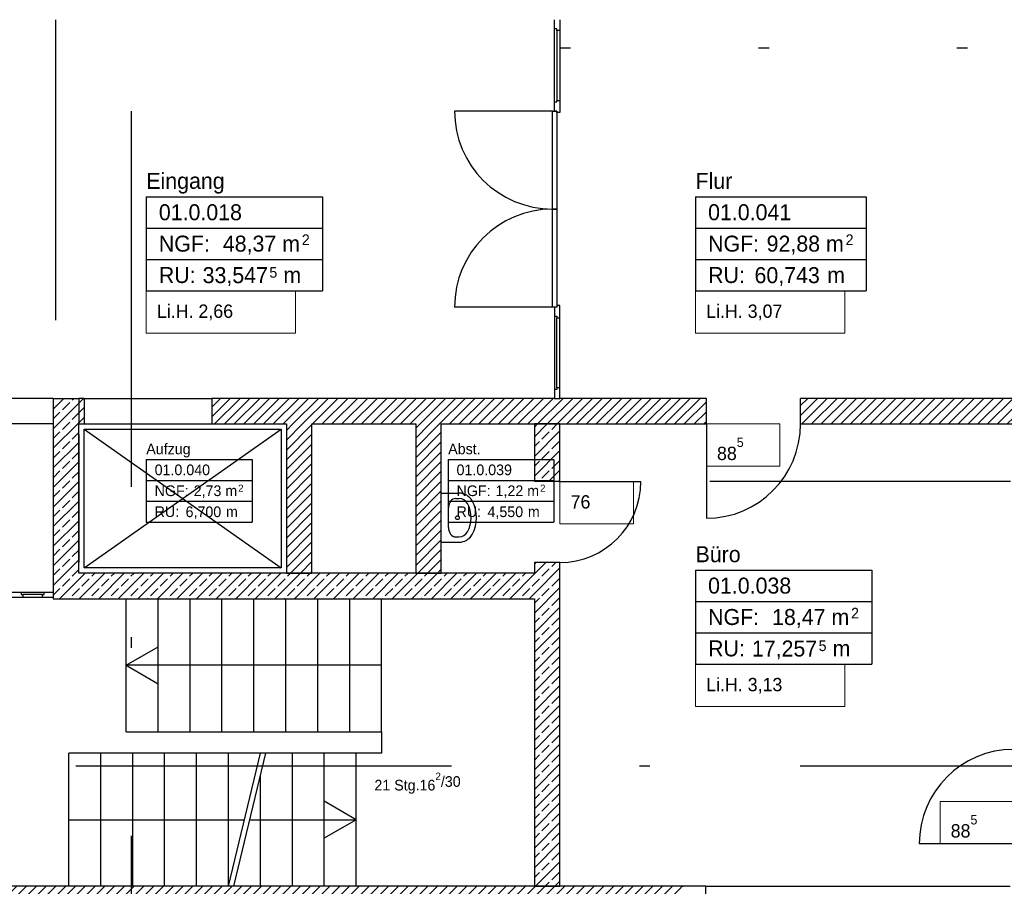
# Model space of a CAD drawing. Extents: x -28.8 to 50.4, y -5.6 to 85.1.
# Tile 10 of 29: x 4.4 to 13.7, y 29.1 to 37.3. Entities that reach past the tile are written whole.
import ezdxf

# ---------------------------------------------------------------- set-up
doc = ezdxf.new("R2010")
doc.units = 0
doc.header["$MEASUREMENT"] = 0
for name, pattern in [('Punktlinie_ eng', [0.001764, 0, -0.001764]), ('Strichlinie', [0.005644, 0.002822, -0.002822]), ('Strichpunktlinie', [0.006703, 0.003528, -0.001764, 0, -0.001411]), ('Wipeout_Contour', [1, 0, -1])]:
    doc.linetypes.add(name, pattern=pattern)
for name, color, linetype in [('0._EG_2_0', 7, 'Continuous'), ('0._EG_2_A_1 Sanitär', 7, 'Continuous'), ('0._EG_2_P_ZE_BILD', 7, 'Continuous'), ('0._EG_2_P_ZE_SYMBOL', 7, 'Continuous'), ('0._EG_2_P_ZE_TEXT', 7, 'Continuous'), ('0._EG_2_R_NT_INNENWAND', 7, 'Continuous'), ('0._EG_2_R_NT_TREPPE', 7, 'Continuous'), ('0._EG_2_R_NT_TUER', 7, 'Continuous'), ('0._EG_2_R_TR_AUSSENWAND', 7, 'Continuous'), ('0._EG_2_R_TR_INNENWAND', 7, 'Continuous'), ('0._EG_2_R_TR_UNTERZUG', 7, 'Continuous'), ('0._EG_2_RAUM', 7, 'Continuous'), ('0._EG_2_Räume', 7, 'Continuous')]:
    doc.layers.add(name, color=color, linetype=linetype)
doc.styles.add('ERSTELLTER_STIL_1', font='txt')
doc.styles.add('ERSTELLTER_STIL_2', font='txt')
pattern_1 = [(45, (0, 0), (-0.04596194, 0.04596194), [])]
pattern_2 = [(45, (0, 0), (-0.0919239, 0.0919239), []), (45, (-0.04596, 0.04596), (-0.0919239, 0.0919239), [0.0975, -0.0325])]

msp = doc.modelspace()

# ---------------------------------------------------------------- hatches: boundary and pattern name
at = {"layer": '0._EG_2_R_TR_INNENWAND', "linetype": 'Continuous', "ltscale": 1000}
h = msp.add_hatch(dxfattribs=at)
h.set_pattern_fill('Beton__Stahlbeton_0002', color=256, style=0, pattern_type=2)
h.set_pattern_definition(pattern_2)
h.paths.add_polyline_path([(4.98, 32.065), (4.98, 33.465), (4.74, 33.705), (4.74, 31.825)], flags=0)
h = msp.add_hatch(dxfattribs=at)
h.set_pattern_fill('Beton__Stahlbeton_0002', color=256, style=0, pattern_type=2)
h.set_pattern_definition(pattern_2)
h.paths.add_polyline_path([(4.98, 33.705), (4.74, 33.705), (4.98, 33.465)], flags=0)
h = msp.add_hatch(dxfattribs=at)
h.set_pattern_fill('MW_Kalksandstein_0002', color=256, style=0, pattern_type=2)
h.set_pattern_definition(pattern_1)
h.paths.add_polyline_path([(4.98, 33.465), (5.03, 33.465), (5.03, 33.705), (4.98, 33.705)], flags=0)
h = msp.add_hatch(dxfattribs=at)
h.set_pattern_fill('MW_Kalksandstein_0002', color=256, style=0, pattern_type=2)
h.set_pattern_definition(pattern_1)
h.paths.add_polyline_path([(6.23, 33.465), (10.875, 33.465), (10.875, 33.705), (6.23, 33.705)], flags=0)
h = msp.add_hatch(dxfattribs=at)
h.set_pattern_fill('MW_Kalksandstein_0002', color=256, style=0, pattern_type=2)
h.set_pattern_definition(pattern_1)
h.paths.add_polyline_path([(11.76, 33.465), (13.76, 33.465), (13.76, 33.705), (11.76, 33.705)], flags=0)
h = msp.add_hatch(dxfattribs=at)
h.set_pattern_fill('MW_Kalksandstein_0002', color=256, style=0, pattern_type=2)
h.set_pattern_definition(pattern_1)
h.paths.add_polyline_path([(6.93, 33.465), (6.93, 32.065), (7.17, 32.065), (7.17, 33.465)], flags=0)
h = msp.add_hatch(dxfattribs=at)
h.set_pattern_fill('MW_Kalksandstein_0002', color=256, style=0, pattern_type=2)
h.set_pattern_definition(pattern_1)
h.paths.add_polyline_path([(8.145, 33.465), (8.145, 32.065), (8.385, 32.065), (8.385, 33.465)], flags=0)
h = msp.add_hatch(dxfattribs=at)
h.set_pattern_fill('Beton__Stahlbeton_0002', color=256, style=0, pattern_type=2)
h.set_pattern_definition(pattern_2)
h.paths.add_polyline_path([(9.26, 33.465), (9.26, 32.925), (9.5, 32.925), (9.5, 33.465)], flags=0)
h = msp.add_hatch(dxfattribs=at)
h.set_pattern_fill('Beton__Stahlbeton_0002', color=256, style=0, pattern_type=2)
h.set_pattern_definition(pattern_2)
h.paths.add_polyline_path([(9.26, 29.125), (9.5, 29.125), (9.5, 32.165), (9.26, 32.165)], flags=0)
h = msp.add_hatch(dxfattribs=at)
h.set_pattern_fill('Beton__Stahlbeton_0002', color=256, style=0, pattern_type=2)
h.set_pattern_definition(pattern_2)
h.paths.add_polyline_path([(4.74, 31.825), (9.26, 31.825), (9.26, 32.065), (4.98, 32.065)], flags=0)
h = msp.add_hatch(dxfattribs=at)
h.set_pattern_fill('MW_Kalksandstein_0002', color=256, style=0, pattern_type=2)
h.set_pattern_definition(pattern_1)
h.paths.add_polyline_path([(4.0213, 29.125), (4.0213, 28.885), (10.355, 28.885), (10.655, 29.125)], flags=0)
h = msp.add_hatch(dxfattribs=at)
h.set_pattern_fill('MW_Kalksandstein_0002', color=256, style=0, pattern_type=2)
h.set_pattern_definition(pattern_1)
h.paths.add_polyline_path([(10.355, 28.885), (10.355, 28.76), (10.655, 29.125)], flags=0)

# ---------------------------------------------------------------- linework, layer by layer
at = {"layer": '0._EG_2_0', "linetype": 'Continuous', "ltscale": 1000}
for p, q in [((9.46, 33.705), (9.5, 33.705)), ((10.875, 33.465), (10.875, 33.705)), ((11.76, 33.465), (11.76, 33.705)), ((9.5, 32.925), (9.26, 32.925)), ((9.5, 32.165), (9.26, 32.165)), ((4.74, 31.885), (4.74, 31.835)), ((4.74, 31.835), (4.74, 31.825)), ((10.87, 28.945), (10.87, 29.125))]:
    msp.add_line(p, q, dxfattribs=at)
msp.add_point((9.46, 33.705), dxfattribs=at)
at = {"layer": '0._EG_2_A_1 Sanitär', "linetype": 'Continuous', "ltscale": 1000}
for p, q in [((8.385, 32.8152), (8.553, 32.8152)), ((8.385, 32.3552), (8.385, 32.8152)), ((8.5194, 32.7652), (8.553, 32.7652)), ((8.4527, 32.6763), (8.4527, 32.6763)), ((8.4527, 32.4941), (8.4527, 32.6763)), ((8.5194, 32.4052), (8.553, 32.4052)), ((8.385, 32.3552), (8.553, 32.3552))]:
    msp.add_line(p, q, dxfattribs=at)
msp.add_circle((8.5369, 32.5852), 0.0175, dxfattribs=at)
for centre, radius, start, end in [((8.553, 32.6763), 0.1389, 28.47456, 90), ((8.553, 32.6763), 0.0889, 28.47456, 90), ((8.385, 32.5852), 0.33, 331.52544, 28.47456), ((8.385, 32.5852), 0.28, 331.52544, 28.47456), ((8.553, 32.4941), 0.0889, 270, 331.52544), ((8.553, 32.4941), 0.1389, 270, 331.52544)]:
    msp.add_arc(centre, radius, start, end, dxfattribs=at)
for centre, start_param, end_param in [((8.5194, 32.6763), 3.141593, 4.712389), ((8.5194, 32.4941), 4.712389, 6.283185)]:
    msp.add_ellipse(centre, major_axis=(0, -0.0889), ratio=0.750558, start_param=start_param, end_param=end_param, dxfattribs=at)
at = {"layer": '0._EG_2_P_ZE_BILD', "linetype": 'Strichpunktlinie', "ltscale": 1000}
for p, q in [((5.4753, -1.1407), (5.4753, 45.0624)), ((-1.8494, 30.2569), (16.6285, 30.2569))]:
    msp.add_line(p, q, dxfattribs=at)
at = {"layer": '0._EG_2_P_ZE_SYMBOL', "linetype": 'Continuous', "ltscale": 1000}
for p, q in [((5.03, 33.415), (6.88, 33.415)), ((5.03, 32.115), (5.03, 33.415)), ((5.03, 32.115), (6.88, 33.415)), ((5.03, 33.415), (6.88, 32.115)), ((6.88, 33.415), (6.88, 32.115)), ((6.88, 32.115), (5.03, 32.115))]:
    msp.add_line(p, q, dxfattribs=at)
at = {"layer": '0._EG_2_P_ZE_TEXT', "color": 255, "linetype": 'Continuous', "lineweight": 18, "ltscale": 1000}
for p, q in [((7.0152, 34.7147), (5.6141, 34.7147)), ((5.6141, 34.7147), (5.6141, 34.3183)), ((7.0152, 34.3183), (7.0152, 34.7147)), ((12.1746, 34.7147), (10.7735, 34.7147)), ((10.7735, 34.7147), (10.7735, 34.3183)), ((12.1746, 34.3183), (12.1746, 34.7147)), ((5.6141, 34.3183), (7.0152, 34.3183)), ((10.7735, 34.3183), (12.1746, 34.3183)), ((11.5648, 33.465), (10.875, 33.465)), ((10.875, 33.465), (10.875, 33.0686)), ((11.5648, 33.0686), (11.5648, 33.465)), ((10.875, 33.0686), (11.5648, 33.0686)), ((10.1898, 32.925), (9.5, 32.925)), ((9.5, 32.925), (9.5, 32.5286)), ((10.1898, 32.5286), (10.1898, 32.925)), ((9.5, 32.5286), (10.1898, 32.5286)), ((12.1746, 31.2097), (10.7735, 31.2097)), ((10.7735, 31.2097), (10.7735, 30.8133)), ((12.1746, 30.8133), (12.1746, 31.2097)), ((10.7735, 30.8133), (12.1746, 30.8133)), ((13.76, 29.9214), (13.0702, 29.9214)), ((13.0702, 29.9214), (13.0702, 29.525)), ((13.0702, 29.525), (13.76, 29.525))]:
    msp.add_line(p, q, dxfattribs=at)
at = {"layer": '0._EG_2_R_NT_TREPPE', "linetype": 'Continuous', "ltscale": 1000}
for p, q in [((5.425, 30.575), (5.425, 31.825)), ((5.725, 30.575), (5.725, 31.825)), ((6.025, 30.575), (6.025, 31.825)), ((6.325, 30.575), (6.325, 31.825)), ((6.625, 30.575), (6.625, 31.825)), ((6.925, 30.575), (6.925, 31.825)), ((7.225, 30.575), (7.225, 31.825)), ((7.525, 30.575), (7.525, 31.825)), ((7.825, 30.575), (7.825, 31.825)), ((5.425, 31.2), (5.725, 31.3732)), ((7.825, 31.2), (5.425, 31.2)), ((5.425, 31.2), (5.725, 31.0268)), ((5.425, 30.575), (7.825, 30.575)), ((7.825, 30.575), (7.825, 30.375)), ((4.8863, 29.125), (4.8863, 30.375)), ((7.5863, 30.375), (4.8863, 30.375)), ((5.1863, 29.125), (5.1863, 30.375)), ((5.4863, 29.125), (5.4863, 30.375)), ((5.7863, 29.125), (5.7863, 30.375)), ((6.0863, 29.125), (6.0863, 30.375)), ((6.3863, 29.125), (6.3863, 30.375)), ((6.3863, 29.125), (6.6863, 30.375)), ((6.4363, 29.125), (6.7363, 30.375)), ((6.9863, 29.125), (6.9863, 30.375)), ((7.2863, 29.125), (7.2863, 30.375)), ((7.5863, 29.125), (7.5863, 30.375)), ((7.825, 30.375), (7.5863, 30.375)), ((6.6863, 29.125), (6.6863, 30.1667)), ((7.5863, 29.75), (7.2863, 29.9232)), ((4.8863, 29.75), (6.5363, 29.75)), ((6.5863, 29.75), (7.5863, 29.75)), ((7.5863, 29.75), (7.2863, 29.5768))]:
    msp.add_line(p, q, dxfattribs=at)
at = {"layer": '0._EG_2_R_NT_TUER', "linetype": 'Strichlinie', "ltscale": 1000}
for p, q in [((5.03, 33.705), (6.23, 33.705)), ((5.03, 33.465), (6.23, 33.465)), ((4.74, 33.365), (4.74, 32.165)), ((4.98, 33.365), (4.98, 32.165))]:
    msp.add_line(p, q, dxfattribs=at)
at = {"layer": '0._EG_2_R_TR_AUSSENWAND', "linetype": 'Continuous', "ltscale": 1000}
for q in [(10.655, 29.125), (13.73, 29.125)]:
    msp.add_line((10.87, 29.125), q, dxfattribs=at)
at = {"layer": '0._EG_2_R_TR_INNENWAND', "linetype": 'Continuous', "ltscale": 1000}
for p, q in [((4.74, 33.705), (4.74, 31.825)), ((4.74, 33.705), (4.98, 33.705)), ((4.98, 33.705), (4.98, 33.465)), ((5.03, 33.705), (4.98, 33.705)), ((5.03, 33.705), (5.03, 33.465)), ((10.875, 33.705), (6.23, 33.705)), ((6.23, 33.705), (6.23, 33.465)), ((13.76, 33.705), (11.76, 33.705)), ((4.98, 32.065), (4.98, 33.465)), ((4.98, 33.465), (5.03, 33.465)), ((6.23, 33.465), (6.93, 33.465)), ((6.93, 33.465), (6.93, 32.065)), ((7.17, 33.465), (8.145, 33.465)), ((7.17, 32.065), (7.17, 33.465)), ((8.145, 33.465), (8.145, 32.065)), ((8.385, 33.465), (10.875, 33.465)), ((8.385, 32.065), (8.385, 33.465)), ((9.26, 33.465), (9.26, 32.925)), ((9.5, 33.465), (9.26, 33.465)), ((9.5, 32.925), (9.5, 33.465)), ((10.875, 33.465), (10.875, 32.58)), ((11.76, 33.465), (13.76, 33.465)), ((9.5, 32.925), (10.26, 32.925)), ((9.26, 32.165), (9.26, 32.065)), ((9.5, 29.125), (9.5, 32.165)), ((9.26, 32.065), (4.98, 32.065)), ((6.93, 32.065), (7.17, 32.065)), ((8.145, 32.065), (8.385, 32.065)), ((4.74, 31.825), (9.26, 31.825)), ((9.26, 31.825), (9.26, 29.125)), ((13.76, 29.525), (12.875, 29.525)), ((10.655, 29.125), (4.0213, 29.125)), ((9.26, 29.125), (9.5, 29.125))]:
    msp.add_line(p, q, dxfattribs=at)
for centre, radius, start, end in [((10.875, 33.465), 0.885, 270, 0), ((9.5, 32.925), 0.76, 270, 0), ((13.76, 29.525), 0.885, 90, 180)]:
    msp.add_arc(centre, radius, start, end, dxfattribs=at)
msp.add_point((10.655, 29.125), dxfattribs=at)
at = {"layer": '0._EG_2_R_TR_UNTERZUG', "linetype": 'Strichlinie', "ltscale": 1000}
for p, q in [((4.7613, 37.26), (4.7613, 33.705)), ((4.74, 33.705), (0.5013, 33.705)), ((4.74, 33.465), (0.5013, 33.465)), ((13.7313, 32.925), (9.5, 32.925))]:
    msp.add_line(p, q, dxfattribs=at)
at = {"layer": '0._EG_2_Räume', "linetype": 'Continuous', "ltscale": 1000}
for p, q in [((5.6141, 35.5987), (5.6141, 34.7147)), ((5.6141, 35.5987), (7.2688, 35.5987)), ((7.2688, 35.5987), (7.2688, 34.7147)), ((10.7735, 35.5987), (10.7735, 34.7147)), ((10.7735, 35.5987), (12.377, 35.5987)), ((12.377, 35.5987), (12.377, 34.7147)), ((5.6141, 35.304), (7.2688, 35.304)), ((10.7735, 35.304), (12.377, 35.304)), ((5.6141, 35.0094), (7.2688, 35.0094)), ((10.7735, 35.0094), (12.377, 35.0094)), ((5.6141, 34.7147), (7.2688, 34.7147)), ((10.7735, 34.7147), (12.377, 34.7147)), ((5.6141, 33.1318), (5.6141, 32.5425)), ((5.6141, 33.1318), (6.6072, 33.1318)), ((6.6072, 33.1318), (6.6072, 32.5425)), ((8.45, 33.1318), (8.45, 32.5425)), ((8.45, 33.1318), (9.4431, 33.1318)), ((9.4431, 33.1318), (9.4431, 32.5425)), ((5.6141, 32.9354), (6.6072, 32.9354)), ((8.45, 32.9354), (9.4431, 32.9354)), ((5.6141, 32.739), (6.6072, 32.739)), ((8.45, 32.739), (9.4431, 32.739)), ((5.6141, 32.5425), (6.6072, 32.5425)), ((8.45, 32.5425), (9.4431, 32.5425)), ((10.7735, 32.0937), (10.7735, 31.2097)), ((10.7735, 32.0937), (12.4282, 32.0937)), ((12.4282, 32.0937), (12.4282, 31.2097)), ((10.7735, 31.799), (12.4282, 31.799)), ((10.7735, 31.5044), (12.4282, 31.5044)), ((10.7735, 31.2097), (12.4282, 31.2097))]:
    msp.add_line(p, q, dxfattribs=at)

# ---------------------------------------------------------------- texts
at = {"layer": '0._EG_2_P_ZE_TEXT', "linetype": 'Continuous', "attachment_point": 1}
for s, insert, char_height, style in [('{Li.H. 2,66}', (5.7141, 34.5862), 0.125, 'ERSTELLTER_STIL_2'), ('{Li.H. 3,07}', (10.8735, 34.5862), 0.125, 'ERSTELLTER_STIL_2'), ('{88\\A1{\\H0.7x;\\S5^  ;}}', (10.975, 33.3364), 0.125, 'ERSTELLTER_STIL_2'), ('{76}', (9.6, 32.7964), 0.125, 'ERSTELLTER_STIL_2'), ('{Li.H. 3,13}', (10.8735, 31.0812), 0.125, 'ERSTELLTER_STIL_2'), ('{21 Stg.16\\A1{\\H0.7x;\\S2^  ;}/30}', (7.7569, 30.1925), 0.1, 'ERSTELLTER_STIL_1'), ('{88\\A1{\\H0.7x;\\S5^  ;}}', (13.1702, 29.7929), 0.125, 'ERSTELLTER_STIL_2')]:
    msp.add_mtext(s, dxfattribs=dict(at, insert=insert, char_height=char_height, style=style))
at = {"layer": '0._EG_2_Räume', "linetype": 'Continuous'}
for s, insert, char_height, attachment_point, style in [('{Eingang}', (5.6141, 35.8222), 0.15, 1, 'ERSTELLTER_STIL_1'), ('{Flur}', (10.7735, 35.8222), 0.15, 1, 'ERSTELLTER_STIL_1'), ('{01.0.018 }', (5.732, 35.5276), 0.15, 1, 'ERSTELLTER_STIL_2'), ('{01.0.041 }', (10.8914, 35.5276), 0.15, 1, 'ERSTELLTER_STIL_2'), ('{2}', (7.075, 35.2443), 0.1, 1, 'ERSTELLTER_STIL_2'), ('{2}', (12.1832, 35.2443), 0.1, 1, 'ERSTELLTER_STIL_2'), ('{NGF: }', (5.732, 35.2329), 0.15, 1, 'ERSTELLTER_STIL_2'), ('{48,37 m}', (6.3331, 35.2329), 0.15, 1, 'ERSTELLTER_STIL_2'), ('{NGF: }', (10.8914, 35.2329), 0.15, 1, 'ERSTELLTER_STIL_2'), ('{92,88 m}', (11.4413, 35.2329), 0.15, 1, 'ERSTELLTER_STIL_2'), ('{5}', (6.7701, 34.8366), 0.1, 7, 'ERSTELLTER_STIL_2'), ('{RU: }', (5.732, 34.9383), 0.15, 1, 'ERSTELLTER_STIL_2'), ('{33,547}', (6.1434, 34.7592), 0.15, 7, 'ERSTELLTER_STIL_2'), ('{ m}', (6.846, 34.9383), 0.15, 1, 'ERSTELLTER_STIL_2'), ('{RU: }', (10.8914, 34.9383), 0.15, 1, 'ERSTELLTER_STIL_2'), ('{60,743}', (11.3275, 34.7592), 0.15, 7, 'ERSTELLTER_STIL_2'), ('{ m}', (11.9542, 34.9383), 0.15, 1, 'ERSTELLTER_STIL_2'), ('{Aufzug}', (5.6141, 33.2808), 0.1, 1, 'ERSTELLTER_STIL_1'), ('{Abst.}', (8.45, 33.2808), 0.1, 1, 'ERSTELLTER_STIL_1'), ('{01.0.040 }', (5.6927, 33.0844), 0.1, 1, 'ERSTELLTER_STIL_2'), ('{01.0.039 }', (8.5285, 33.0844), 0.1, 1, 'ERSTELLTER_STIL_2'), ('{NGF: }', (5.6927, 32.888), 0.1, 1, 'ERSTELLTER_STIL_2'), ('{2,73 m}', (6.0593, 32.888), 0.1, 1, 'ERSTELLTER_STIL_2'), ('{2}', (6.478, 32.8956), 0.06667, 1, 'ERSTELLTER_STIL_2'), ('{NGF: }', (8.5285, 32.888), 0.1, 1, 'ERSTELLTER_STIL_2'), ('{1,22 m}', (8.8952, 32.888), 0.1, 1, 'ERSTELLTER_STIL_2'), ('{2}', (9.3139, 32.8956), 0.06667, 1, 'ERSTELLTER_STIL_2'), ('{RU: }', (5.6927, 32.6916), 0.1, 1, 'ERSTELLTER_STIL_2'), ('{6,700}', (5.9834, 32.5722), 0.1, 7, 'ERSTELLTER_STIL_2'), ('{ m}', (6.3254, 32.6916), 0.1, 1, 'ERSTELLTER_STIL_2'), ('{RU: }', (8.5285, 32.6916), 0.1, 1, 'ERSTELLTER_STIL_2'), ('{4,550}', (8.8193, 32.5722), 0.1, 7, 'ERSTELLTER_STIL_2'), ('{ m}', (9.1612, 32.6916), 0.1, 1, 'ERSTELLTER_STIL_2'), ('{Büro}', (10.7735, 32.3172), 0.15, 1, 'ERSTELLTER_STIL_1'), ('{01.0.038 }', (10.8914, 32.0226), 0.15, 1, 'ERSTELLTER_STIL_2'), ('{NGF: }', (10.8914, 31.7279), 0.15, 1, 'ERSTELLTER_STIL_2'), ('{18,47 m}', (11.4925, 31.7279), 0.15, 1, 'ERSTELLTER_STIL_2'), ('{2}', (12.2345, 31.7393), 0.1, 1, 'ERSTELLTER_STIL_2'), ('{17,257}', (11.3028, 31.2542), 0.15, 7, 'ERSTELLTER_STIL_2'), ('{5}', (11.9295, 31.3316), 0.1, 7, 'ERSTELLTER_STIL_2'), ('{RU: }', (10.8914, 31.4333), 0.15, 1, 'ERSTELLTER_STIL_2'), ('{ m}', (12.0054, 31.4333), 0.15, 1, 'ERSTELLTER_STIL_2')]:
    msp.add_mtext(s, dxfattribs=dict(at, insert=insert, char_height=char_height, attachment_point=attachment_point, style=style))

# ---------------------------------------------------------------- wipeouts: each hides what was drawn before it
at = {"color": 254, "linetype": 'Wipeout_Contour', "lineweight": 0, "ltscale": 304.358628}
msp.add_wipeout([(9.47, 37.175), (9.47, 37.16), (9.5, 37.16), (9.5, 36.5025), (9.47, 36.5025), (9.47, 36.4875), (9.45, 36.4875), (9.45, 37.175)], dxfattribs=at).dxf.layer = '0._EG_2_R_NT_INNENWAND'
at = {"color": 254, "linetype": 'Wipeout_Contour', "lineweight": 0, "ltscale": 283.508871}
msp.add_wipeout([(9.47, 33.79), (9.47, 33.805), (9.5, 33.805), (9.5, 34.4625), (9.47, 34.4625), (9.47, 34.4775), (9.45, 34.4775), (9.45, 33.79)], dxfattribs=at).dxf.layer = '0._EG_2_R_NT_INNENWAND'
at = {"color": 254, "linetype": 'Wipeout_Contour', "lineweight": 0, "ltscale": 257.902423}
msp.add_wipeout([(4.655, 31.865), (4.64, 31.865), (4.64, 31.835), (4.455, 31.835), (4.455, 31.865), (4.44, 31.865), (4.44, 31.885), (4.655, 31.885)], dxfattribs=at).dxf.layer = '0._EG_2_R_NT_INNENWAND'

# ---------------------------------------------------------------- next in the draw order: linework, layer by layer
at = {"layer": '0._EG_2_RAUM', "linetype": 'Punktlinie_ eng', "ltscale": 1000}
msp.add_line((9.5, 36.995), (31.7364, 36.995), dxfattribs=at)

# ---------------------------------------------------------------- next in the draw order: wipeouts: each hides what was drawn before it
at = {"color": 254, "linetype": 'Wipeout_Contour', "lineweight": 0, "ltscale": 229.699223}
msp.add_wipeout([(9.5, 37.26), (9.5, 37.16), (9.47, 37.16), (9.47, 37.175), (9.45, 37.175), (9.45, 37.26)], dxfattribs=at).dxf.layer = '0._EG_2_R_NT_INNENWAND'
at = {"color": 254, "linetype": 'Wipeout_Contour', "lineweight": 0, "ltscale": 301.362525}
msp.add_wipeout([(9.47, 36.4875), (9.47, 36.5025), (9.5, 36.5025), (9.5, 36.3875), (9.47, 36.3875), (9.47, 36.4025), (9.45, 36.4025), (9.45, 36.4875)], dxfattribs=at).dxf.layer = '0._EG_2_R_NT_INNENWAND'
at = {"color": 254, "linetype": 'Wipeout_Contour', "lineweight": 0, "ltscale": 286.487957}
msp.add_wipeout([(9.47, 34.4775), (9.47, 34.4625), (9.5, 34.4625), (9.5, 34.5775), (9.47, 34.5775), (9.47, 34.5625), (9.45, 34.5625), (9.45, 34.4775)], dxfattribs=at).dxf.layer = '0._EG_2_R_NT_INNENWAND'
at = {"color": 254, "linetype": 'Wipeout_Contour', "lineweight": 0, "ltscale": 211.163752}
msp.add_wipeout([(9.5, 33.705), (9.5, 33.805), (9.47, 33.805), (9.47, 33.79), (9.45, 33.79), (9.45, 33.705)], dxfattribs=at).dxf.layer = '0._EG_2_R_NT_INNENWAND'
at = {"color": 254, "linetype": 'Wipeout_Contour', "lineweight": 0, "ltscale": 257.734689}
msp.add_wipeout([(4.44, 31.865), (4.455, 31.865), (4.455, 31.835), (4.34, 31.835), (4.34, 31.865), (4.355, 31.865), (4.355, 31.885), (4.44, 31.885)], dxfattribs=at).dxf.layer = '0._EG_2_R_NT_INNENWAND'
at = {"color": 254, "linetype": 'Wipeout_Contour', "lineweight": 0, "ltscale": 193.538527}
msp.add_wipeout([(4.74, 31.835), (4.64, 31.835), (4.64, 31.865), (4.655, 31.865), (4.655, 31.885), (4.74, 31.885)], dxfattribs=at).dxf.layer = '0._EG_2_R_NT_INNENWAND'

# ---------------------------------------------------------------- next in the draw order: linework, layer by layer
at = {"layer": '0._EG_2_R_NT_INNENWAND', "linetype": 'Continuous', "ltscale": 1000}
for p, q in [((9.45, 37.175), (9.45, 37.26)), ((9.5, 37.26), (9.5, 37.16)), ((9.45, 36.4875), (9.45, 37.175)), ((9.47, 37.175), (9.45, 37.175)), ((9.47, 37.16), (9.47, 37.175)), ((9.5, 37.16), (9.47, 37.16)), ((9.47, 37.16), (9.47, 36.5025)), ((9.5, 37.16), (9.5, 36.5025)), ((9.45, 36.4875), (9.47, 36.4875)), ((9.47, 36.4875), (9.47, 36.5025)), ((9.47, 36.5025), (9.5, 36.5025)), ((9.45, 34.4775), (9.45, 33.79)), ((9.45, 34.4775), (9.47, 34.4775)), ((9.47, 34.4775), (9.47, 34.4625)), ((9.47, 34.4625), (9.5, 34.4625)), ((9.47, 33.805), (9.47, 34.4625)), ((9.5, 33.805), (9.5, 34.4625)), ((9.47, 33.79), (9.45, 33.79)), ((9.45, 33.79), (9.45, 33.705)), ((9.5, 33.805), (9.47, 33.805)), ((9.47, 33.805), (9.47, 33.79)), ((9.5, 33.705), (9.5, 33.805)), ((9.45, 33.705), (9.5, 33.705)), ((9.46, 33.705), (9.5, 33.705)), ((4.455, 31.835), (4.34, 31.835)), ((4.355, 31.885), (4.44, 31.885)), ((4.44, 31.885), (4.655, 31.885)), ((4.44, 31.885), (4.44, 31.865)), ((4.44, 31.865), (4.455, 31.865)), ((4.455, 31.865), (4.455, 31.835)), ((4.64, 31.865), (4.455, 31.865)), ((4.64, 31.835), (4.455, 31.835)), ((4.64, 31.835), (4.64, 31.865)), ((4.64, 31.865), (4.655, 31.865)), ((4.74, 31.835), (4.64, 31.835)), ((4.655, 31.865), (4.655, 31.885)), ((4.655, 31.885), (4.74, 31.885)), ((4.74, 31.885), (4.74, 31.835)), ((4.74, 31.885), (4.74, 31.835))]:
    msp.add_line(p, q, dxfattribs=at)

# ---------------------------------------------------------------- next in the draw order: wipeouts: each hides what was drawn before it
at = {"color": 254, "linetype": 'Wipeout_Contour', "lineweight": 0, "ltscale": 148.676725}
msp.add_wipeout([(9.43, 36.4025), (9.47, 36.4025), (9.47, 35.4825), (9.43, 35.4825)], dxfattribs=at).dxf.layer = '0._EG_2_R_NT_INNENWAND'

# ---------------------------------------------------------------- next in the draw order: linework, layer by layer
at = {"layer": '0._EG_2_R_NT_INNENWAND', "linetype": 'Continuous', "ltscale": 1000}
for p, q in [((9.45, 36.4025), (9.45, 36.4875)), ((9.5, 36.5025), (9.5, 36.3875)), ((9.43, 36.4025), (8.51, 36.4025)), ((9.43, 36.4025), (9.47, 36.4025)), ((9.47, 36.4025), (9.45, 36.4025)), ((9.47, 36.3875), (9.47, 36.4025)), ((9.5, 36.3875), (9.47, 36.3875))]:
    msp.add_line(p, q, dxfattribs=at)

# ---------------------------------------------------------------- next in the draw order: wipeouts: each hides what was drawn before it
at = {"color": 254, "linetype": 'Wipeout_Contour', "lineweight": 0, "ltscale": 145.121389}
msp.add_wipeout([(9.43, 35.4825), (9.47, 35.4825), (9.47, 34.5625), (9.43, 34.5625)], dxfattribs=at).dxf.layer = '0._EG_2_R_NT_INNENWAND'

# ---------------------------------------------------------------- next in the draw order: linework, layer by layer
at = {"layer": '0._EG_2_R_NT_INNENWAND', "linetype": 'Continuous', "ltscale": 1000}
for p, q in [((9.43, 35.4825), (9.43, 36.4025)), ((9.47, 36.4025), (9.47, 35.4825)), ((9.47, 35.4825), (9.43, 35.4825)), ((9.43, 35.4825), (9.47, 35.4825)), ((9.43, 34.5625), (9.43, 35.4825)), ((9.47, 35.4825), (9.47, 34.5625)), ((9.43, 34.5625), (8.51, 34.5625)), ((9.47, 34.5625), (9.43, 34.5625)), ((9.47, 34.5625), (9.45, 34.5625)), ((9.45, 34.5625), (9.45, 34.4775)), ((9.5, 34.5775), (9.47, 34.5775)), ((9.47, 34.5775), (9.47, 34.5625)), ((9.5, 34.4625), (9.5, 34.5775))]:
    msp.add_line(p, q, dxfattribs=at)
for centre, start, end in [((9.43, 36.4025), 180, 270), ((9.43, 34.5625), 90, 180)]:
    msp.add_arc(centre, 0.92, start, end, dxfattribs=at)

doc.saveas('drawing.dxf')
